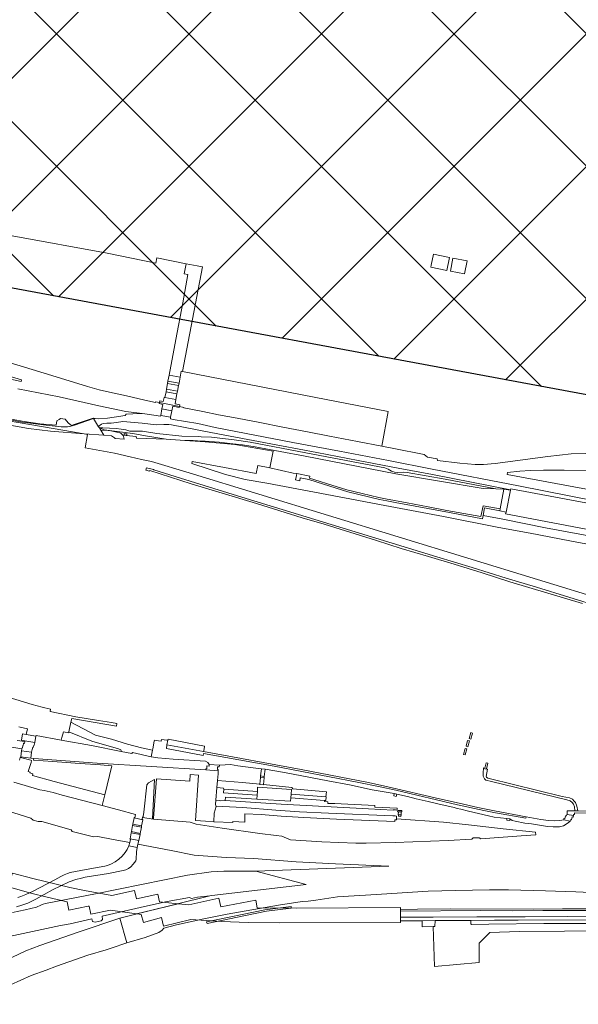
# Model space of a CAD drawing. Extents: x 148869 to 161638, y 453607 to 469810.
# Tile 167 of 256: x 153149 to 153447, y 462735 to 463260. Entities that reach past the tile are written whole.
import ezdxf

# ---------------------------------------------------------------- set-up
doc = ezdxf.new("R2010")
doc.units = 0
doc.layers.add('2023', color=90, linetype='CONTINUOUS')
doc.layers.add('2023 hatch', color=90, linetype='CONTINUOUS')
for name, color, linetype, lineweight in [('B-RO-VH-VERHARDING_ASFALT-GV', 251, 'CONTINUOUS', 18), ('B-RO-VH-VERHARDING_GESLOTEN-GV', 251, 'CONTINUOUS', 18), ('B-RO-VH-VERHARDING_HALFVERHARDING-GV', 251, 'CONTINUOUS', 18), ('B-RO-VH-VERHARDING_OPEN-GV', 251, 'CONTINUOUS', 18)]:
    doc.layers.add(name, color=color, linetype=linetype, lineweight=lineweight)

msp = doc.modelspace()

# ---------------------------------------------------------------- hatches: boundary and pattern name
at = {"layer": '2023 hatch'}
h = msp.add_hatch(dxfattribs=at)
h.set_pattern_fill('L45L135', color=256, scale=49.98)
h.set_pattern_definition([(45, (0, 0), (-35.341197, 35.341197), []), (135, (0, 0), (-35.341197, -35.341197), [])])
h.paths.add_polyline_path([(155033.65, 463387.49), (154736.21, 463174.82), (154703.82, 463157.03), (154669.13, 463116.73), (154497.36, 463128.81), (154485.96, 463103.35), (154403, 462810.28), (154029.41, 462913.19), (153921.91, 462926.36), (153533.06, 462959.92), (153521.58, 463046.87), (153065.73, 463131.59), (152840.09, 463157.69), (152602.55, 463321.62), (152457.44, 463373.38), (152283.77, 463566.95), (152230.15, 463641.33), (152156.25, 463699.58), (152012.16, 463887.19), (152009.38, 463939.89), (151991.35, 464191.03), (152103.19, 464343.83), (152153.39, 464455.21), (152151.03, 464561.94), (152249.45, 464811.76), (152130.92, 465032.5), (152332.42, 465169.93), (152738.18, 465252.75), (152947.54, 465152.17), (153150.32, 465023.39), (153302.02, 464886.05), (153728.6, 464650.43), (153874.6, 464567.83), (153954.88, 464501.43), (153988.94, 464472.57), (154027.82, 464422.75), (154193.47, 464138.07), (154280.01, 463968.67), (154339.28, 463993.19), (154494.94, 463873.13), (154622.49, 463821.49), (154755.92, 463721.99), (154868.72, 463597.28)])

# ---------------------------------------------------------------- linework, layer by layer
at = {"layer": '2023', "flags": 128}
msp.add_lwpolyline([(153921.91, 462926.36), (153533.06, 462959.92), (153521.58, 463046.87), (153065.73, 463131.59), (152840.09, 463157.69), (152602.55, 463321.62), (152457.44, 463373.38), (152283.77, 463566.95), (152230.15, 463641.33), (152156.25, 463699.58), (152012.16, 463887.19), (152009.38, 463939.89), (151991.35, 464191.03), (152103.19, 464343.83), (152153.39, 464455.21), (152151.03, 464561.94), (152249.45, 464811.76), (152130.92, 465032.5), (152332.42, 465169.93), (152738.18, 465252.75), (152947.54, 465152.17), (153150.32, 465023.39), (153302.02, 464886.05), (153728.6, 464650.43)], dxfattribs=at)
at = {"layer": 'B-RO-VH-VERHARDING_ASFALT-GV', "flags": 128}
for points in [[(153369.87, 463134.88), (153368.73, 463129.15), (153368.5, 463127.99), (153377.11, 463126.22), (153378.43, 463133.21)], [(153378.98, 463125.86), (153386.41, 463124.4), (153387.82, 463131.37), (153380.25, 463132.86)]]:
    msp.add_lwpolyline(points, close=True, dxfattribs=at)
at = {"layer": 'B-RO-VH-VERHARDING_GESLOTEN-GV', "flags": 128}
for points in [[(153234.74, 463069.27), (153235.33, 463072.47), (153236.01, 463072.4), (153246.69, 463128.1), (153243.89, 463128.65), (153237.95, 463129.82), (153236.92, 463124.51), (153238.91, 463124.14), (153236.17, 463109.02), (153232.39, 463089.4), (153228.83, 463070.37)], [(153228.26, 463067.26), (153227.97, 463065.99), (153233.88, 463064.89), (153234.17, 463066.16)], [(153234.17, 463066.16), (153234.74, 463069.27), (153228.83, 463070.37), (153228.26, 463067.26)], [(153233.05, 463060.46), (153233.3, 463061.82), (153227.4, 463062.92), (153227.21, 463061.6)], [(153227.97, 463065.99), (153227.4, 463062.92), (153233.3, 463061.82), (153233.88, 463064.89)], [(153232.46, 463057.39), (153226.61, 463058.53), (153226.29, 463058.57), (153225.76, 463056.35), (153223.85, 463056.69), (153223.68, 463055.79), (153234.35, 463053.72), (153234.5, 463054.61), (153232.04, 463055.11)], [(153226.61, 463058.53), (153232.46, 463057.39), (153233.05, 463060.46), (153227.21, 463061.6)], [(153230.28, 463051.37), (153230.76, 463053.83), (153234.26, 463053.2), (153234.35, 463053.72), (153223.68, 463055.79), (153223.58, 463055.28), (153225.49, 463054.86), (153225.04, 463052.4)], [(153224.47, 463048.96), (153229.68, 463047.97), (153230.28, 463051.37), (153225.04, 463052.4)], [(153403.19, 463009.83), (153376.21, 463014.9), (153355.87, 463018.59), (153354.14, 463018.75), (153350.51, 463018.59), (153349.18, 463018.71), (153348.21, 463018.96), (153347.5, 463019.25), (153345.76, 463020.3), (153344.01, 463021.06), (153301.86, 463029.02), (153272.13, 463034.76), (153263.5, 463036.01), (153255.91, 463036.89), (153251.53, 463037.29), (153245.98, 463037.59), (153244.39, 463037.63), (153235.62, 463037.83), (153222.3, 463039.23), (153214.67, 463040.49), (153210.78, 463040.64), (153207.93, 463040.54), (153205.73, 463041.2), (153203.23, 463041.68), (153200.57, 463042.03), (153193.46, 463042.38), (153191.64, 463042.26), (153194.2, 463041.35), (153209.49, 463039.36), (153216.21, 463038.06), (153227.24, 463036.34), (153237.33, 463035.66), (153241.7, 463035.55), (153246.49, 463035.31), (153248.14, 463035.2), (153255.61, 463034.64), (153261.32, 463034.05), (153268.03, 463033.19), (153274.82, 463032.17), (153301.48, 463027.16), (153349.85, 463017.81), (153396.38, 463010.01)], [(153405.25, 462998.07), (153408.62, 462997.42), (153411, 463009.02), (153407.42, 463009.71), (153405.44, 462999.09)], [(153157.2, 462874.58), (153157.82, 462877.87), (153152.6, 462878.85), (153150.62, 462879.22), (153150.12, 462875.74), (153151.91, 462875.45)], [(153390.72, 462879.5), (153389.76, 462879.8), (153388.88, 462876.67), (153389.8, 462876.4)], [(153151.82, 462875.02), (153151.63, 462874.07), (153151.29, 462874.14), (153151.25, 462873.95), (153151.05, 462872.97), (153150.77, 462873.02), (153150.57, 462871.71), (153150.39, 462871.74), (153150.26, 462871.12), (153150.06, 462870.18), (153155.41, 462869.47), (153155.74, 462870.73), (153155.86, 462870.73), (153156.22, 462872.05), (153156.43, 462872), (153156.61, 462873.18), (153156.93, 462873.13), (153157.2, 462874.58), (153151.91, 462875.45)], [(153227.73, 462873.21), (153227.38, 462871.27), (153246.97, 462867.57), (153247.12, 462868.75), (153284.88, 462861.84), (153329.24, 462853.36), (153341.45, 462850.95), (153349.88, 462849.1), (153382.77, 462841.39), (153396.84, 462838.27), (153402.91, 462837.04), (153419.19, 462834.12), (153419.35, 462834.99), (153402.43, 462838.09), (153393.5, 462839.85), (153383.64, 462842.2), (153373.05, 462844.49), (153345.57, 462850.98), (153335.32, 462853.16), (153299.38, 462860.09), (153247.29, 462869.68)], [(153389.03, 462875.36), (153388.13, 462875.62), (153387.32, 462872.52), (153388.24, 462872.27)], [(153149.68, 462866.86), (153155.05, 462866.22), (153155.41, 462869.47), (153150.06, 462870.18)], [(153387.67, 462871.12), (153386.73, 462871.33), (153385.89, 462868.23), (153386.84, 462867.97)], [(153193.19, 462840.97), (153201.93, 462838.67), (153210.86, 462836.19), (153210.54, 462834.46), (153210.22, 462834.51), (153210.19, 462834.3), (153214.81, 462833.38), (153214.84, 462833.55), (153214.49, 462833.62), (153214.7, 462834.47), (153215.01, 462835.13), (153215.4, 462837.35), (153216.92, 462851.99), (153217.93, 462853.09), (153221.09, 462854.76), (153219.94, 462833.92), (153220.59, 462833.88), (153220.62, 462834.2), (153222.07, 462855.22), (153239.87, 462853.99), (153240.07, 462857.46), (153244.57, 462857.14), (153242.86, 462832.89), (153248.23, 462832.54), (153252.64, 462832.26), (153252.98, 462836.93), (153253.98, 462840.48), (153253.89, 462840.64), (153253.78, 462840.83), (153253.67, 462841.42), (153253.87, 462843.78), (153254.36, 462850.49), (153254.63, 462854.36), (153254.95, 462857.81), (153255.05, 462859.47), (153254.96, 462859.48), (153248.5, 462859.93), (153190.54, 462863.56), (153156.61, 462866.02), (153156.54, 462865.05), (153166.84, 462864.34), (153178.73, 462863.46), (153192.2, 462862.62), (153198.33, 462862.11), (153194.65, 462846.69)], [(153248.5, 462859.93), (153254.96, 462859.48), (153255, 462860.07), (153254.6, 462860.07), (153254.76, 462861.65), (153255.61, 462861.63), (153255.67, 462862.41), (153250.29, 462862.78), (153250.21, 462861.95), (153248.97, 462862.04), (153248.92, 462860.52), (153248.53, 462860.54)], [(153398.18, 462860.42), (153398.91, 462863.49), (153398, 462863.66), (153397.38, 462860.83), (153397.31, 462860.52), (153398.16, 462860.33)], [(153277.7, 462856.71), (153279.62, 462856.47), (153280.19, 462860.26), (153278.21, 462860.48)], [(153279.15, 462851.91), (153279.17, 462852.06), (153279.53, 462855.72), (153277.58, 462855.89), (153277.19, 462852.26), (153277.17, 462852.1)], [(153253.87, 462843.78), (153255.65, 462843.66), (153256.42, 462843.46), (153258.81, 462843.65), (153258.95, 462845.48), (153275.66, 462844.38), (153275.8, 462846.48), (153275.7, 462846.49), (153257.94, 462847.65), (153258.07, 462849.62), (153257.81, 462850.26), (153254.36, 462850.49)], [(153275.8, 462846.48), (153275.93, 462848.44), (153258.07, 462849.62), (153257.94, 462847.65), (153275.7, 462846.49)], [(153311.74, 462843.66), (153312.28, 462843.62), (153312.45, 462843.61), (153312.59, 462845.61), (153312.48, 462845.61), (153293.95, 462846.95), (153293.82, 462844.96)], [(153275.66, 462844.38), (153258.95, 462845.48), (153258.81, 462843.65), (153288.71, 462841.59), (153335.25, 462839.23), (153348.37, 462838.42), (153348.36, 462838.61), (153349.68, 462838.57), (153350.43, 462838.54), (153350.46, 462838.75), (153350.52, 462839.48), (153338.56, 462840.06), (153338.55, 462841.02), (153320.69, 462841.75), (153317.31, 462841.96), (153313.58, 462842.03), (153313.62, 462842.94), (153311.73, 462843.07), (153311.74, 462843.66), (153293.82, 462844.96), (153293.7, 462843.19)], [(153350.12, 462833.84), (153350.2, 462835.29), (153349.51, 462835.35), (153348.25, 462835.41), (153313.9, 462836.85), (153298.47, 462837.58), (153285.87, 462838.46), (153268.2, 462839.82), (153253.89, 462840.64), (153253.98, 462840.48), (153252.98, 462836.93), (153252.64, 462832.26), (153262.78, 462831.84), (153262.78, 462832.46), (153269.17, 462832.11), (153269.32, 462836.43), (153277.93, 462836.06), (153288.67, 462835.34), (153300.79, 462834.54), (153318.11, 462833.61), (153349.23, 462832.34), (153349.3, 462833.35), (153350.09, 462833.31)], [(153352.66, 462837.54), (153352.94, 462837.57), (153352.96, 462838.24), (153350.81, 462838.34), (153350.79, 462837.63), (153351.16, 462837.6)], [(153351.29, 462836.03), (153352.61, 462835.97), (153352.66, 462837.54), (153351.16, 462837.6), (153351.03, 462836.05)], [(153444.55, 462835.61), (153441.22, 462836.18), (153440.99, 462836.22), (153440.85, 462835.38), (153440.29, 462835.48), (153440.01, 462833.91), (153439.48, 462834.01), (153439.36, 462833.22), (153442.82, 462832.58), (153442.95, 462833.37), (153443.59, 462833.25), (153443.84, 462834.84), (153444.4, 462834.73)], [(153446.84, 462838.08), (153445.33, 462838.09), (153441.14, 462838.13), (153441.22, 462836.18), (153444.55, 462835.61), (153444.59, 462836.16), (153445.14, 462836.16), (153445.14, 462837.11), (153496.71, 462836.84), (153505.06, 462836.88), (153505.12, 462839.83), (153504.12, 462839.86), (153504.05, 462837.82), (153480.05, 462837.93), (153468.97, 462837.9)], [(153214.81, 462833.38), (153210.19, 462834.3), (153209.48, 462831.01), (153214.15, 462830.07)], [(153351.29, 462836.03), (153351.26, 462835.19), (153352.55, 462835.16), (153352.61, 462835.97)], [(153208.02, 462823.14), (153212.63, 462822.23), (153213.35, 462825.54), (153208.62, 462826.46)], [(153214.07, 462829.42), (153209.37, 462830.33), (153208.83, 462827), (153213.48, 462826.08)], [(153293.92, 462787.09), (153279.87, 462785.23), (153248.82, 462778.86), (153249.08, 462778.07), (153268.74, 462782.12), (153280.83, 462784.52), (153293.96, 462786.25)], [(153352.35, 462785.55), (153352.36, 462784.56), (153395.18, 462784.87), (153412.19, 462784.86), (153428.25, 462785.02), (153483.16, 462785.01), (153505.17, 462784.7), (153515.86, 462784.43), (153528.95, 462784.03), (153542.15, 462783.47), (153542.21, 462784.53), (153507.71, 462785.6), (153493.35, 462785.83), (153480.63, 462785.92), (153438.7, 462785.86), (153423.42, 462785.74), (153378.96, 462785.76), (153361.45, 462785.62)], [(153541.99, 462778.36), (153542.05, 462780.32), (153530.77, 462780.84), (153510.91, 462781.4), (153487.09, 462781.89), (153464.6, 462781.91), (153441.41, 462781.82), (153418.85, 462781.66), (153392.94, 462781.61), (153369.76, 462781.4), (153352.36, 462781.46), (153352.37, 462779.42), (153355.14, 462779.44), (153360.37, 462779.49), (153363.81, 462779.51), (153370.73, 462779.56), (153389.79, 462779.64), (153402.43, 462779.74), (153415.13, 462779.73), (153460.23, 462779.95), (153485.91, 462779.87), (153500.99, 462779.68), (153515.72, 462779.32), (153530.88, 462778.83)], [(153363.81, 462779.51), (153363.83, 462776.29), (153369.75, 462776.45), (153370.67, 462776.47), (153370.73, 462779.56)]]:
    msp.add_lwpolyline(points, close=True, dxfattribs=at)
for points in [[(153459.44, 462946.64), (153424.88, 462957.34), (153408.69, 462962.13), (153390.46, 462967.85), (153371.63, 462973.53), (153265.4, 463006.05), (153234.88, 463015.43), (153220.73, 463019.91), (153220.49, 463020.07), (153216.79, 463021.09), (153216.5, 463019.82), (153218.47, 463019.3), (153218.56, 463019.54), (153224.05, 463017.72), (153240.55, 463012.46), (153275.45, 463001.91), (153299.9, 462994.33), (153311.65, 462990.89), (153339.49, 462982.2), (153352.58, 462977.91), (153367.19, 462973.77), (153380.92, 462969.65), (153395.89, 462965.05), (153410.72, 462960.22), (153449.33, 462948.64)], [(153148.71, 462882.86), (153153.32, 462881.91), (153152.6, 462878.85), (153157.82, 462877.87), (153157.91, 462878.3), (153171.34, 462875.87), (153171.67, 462877.25), (153172.52, 462880.29), (153175.28, 462879.71), (153175.39, 462880.31), (153176.37, 462885.34), (153177.03, 462887.31), (153200.75, 462883.3), (153200.93, 462884.61), (153198.1, 462885.16), (153191.2, 462886.31), (153179.11, 462888.23), (153165.36, 462890.99), (153165.54, 462892.23), (153161.22, 462893.33), (153155.88, 462894.88), (153129.53, 462902.83)], [(153145.98, 462853.4), (153159.9, 462849.35), (153162.18, 462848.98), (153167.05, 462847.82), (153171.8, 462846.44), (153193.19, 462840.97), (153194.65, 462846.69), (153167.55, 462853.74), (153156, 462856.92), (153156.14, 462857.76), (153154.57, 462858.33), (153154.69, 462858.8), (153153.75, 462859.12), (153155.31, 462863.84), (153155.45, 462864.97), (153155.04, 462865.13), (153149.61, 462866.55), (153149.46, 462866.59), (153149.06, 462865.05)], [(153147.44, 462786.94), (153150.25, 462787.73), (153153.52, 462788.95), (153157.72, 462791.09), (153166.65, 462795.89), (153175.59, 462800.23), (153179.1, 462801.5), (153182.05, 462802.24), (153184.12, 462802.65), (153196.57, 462804.64), (153204.32, 462806.22), (153205.86, 462806.71), (153207.13, 462807.29), (153208.51, 462808.26), (153209.76, 462809.62), (153211.02, 462811.52), (153211.3, 462812.39), (153211.53, 462816.33), (153211.9, 462818.64), (153207.45, 462819.52), (153207.42, 462819.37), (153206.55, 462817.45), (153205.49, 462815.84), (153203.82, 462813.98), (153201.96, 462812.3), (153200.02, 462810.98), (153198.11, 462809.89), (153196.02, 462809.01), (153194.54, 462808.55), (153184.69, 462806.81), (153176.15, 462805.14), (153174.59, 462804.68), (153172.9, 462804), (153171.14, 462803.1), (153167.9, 462801.27), (153155.93, 462795.02), (153152.39, 462793.41), (153149.79, 462792.38), (153148.07, 462791.84)]]:
    msp.add_lwpolyline(points, dxfattribs=at)
at = {"layer": 'B-RO-VH-VERHARDING_HALFVERHARDING-GV', "flags": 128}
for points in [[(153139.46, 463078.48), (153151.74, 463074.73), (153166.37, 463070.22), (153185.32, 463064.4), (153191.61, 463062.62), (153197.06, 463061.37), (153206.06, 463059.37), (153215.95, 463057), (153221.62, 463055.92), (153221.67, 463056.18), (153223.68, 463055.79), (153223.85, 463056.69), (153225.76, 463056.35), (153226.29, 463058.57), (153226.61, 463058.53), (153227.21, 463061.6), (153227.4, 463062.92), (153227.97, 463065.99), (153228.26, 463067.26), (153228.83, 463070.37), (153232.39, 463089.4), (153236.17, 463109.02), (153238.91, 463124.14), (153236.92, 463124.51), (153237.95, 463129.82), (153222.3, 463132.92), (153221.82, 463130.19), (153195.89, 463135.5), (153145.12, 463144.74)], [(153148.16, 463063.19), (153170.23, 463058.89), (153191.3, 463054.1), (153205.77, 463051.12), (153215.95, 463049.84), (153224.34, 463048.5), (153224.47, 463048.96), (153225.04, 463052.4), (153225.49, 463054.86), (153223.58, 463055.28), (153223.68, 463055.79), (153221.67, 463056.18), (153221.62, 463055.92), (153215.95, 463057), (153206.06, 463059.37), (153197.06, 463061.37), (153191.61, 463062.62), (153185.32, 463064.4), (153166.37, 463070.22), (153151.74, 463074.73), (153139.46, 463078.48)], [(153137.42, 463071.64), (153150.07, 463067.91), (153149.99, 463066.99), (153137.49, 463069.65)], [(153451.23, 463028.64), (153443.39, 463028.42), (153430.82, 463026.96), (153402.77, 463023.38), (153396.52, 463022.71), (153392.19, 463022.85), (153384.01, 463023.52), (153372.01, 463024.97), (153371.78, 463025.79), (153366.63, 463026.78), (153364.98, 463028.08), (153348.79, 463031.4), (153342.3, 463032.61), (153329.34, 463035.04), (153314.44, 463037.97), (153302.69, 463040.18), (153289.62, 463042.76), (153277.3, 463045.13), (153265.08, 463047.48), (153255.27, 463049.34), (153246.88, 463051.04), (153236.77, 463053.06), (153236.78, 463053.25), (153234.35, 463053.72), (153234.26, 463053.2), (153230.76, 463053.83), (153230.28, 463051.37), (153229.68, 463047.97), (153229.57, 463047.11), (153231.08, 463046.86), (153244.2, 463044.64), (153253.51, 463042.54), (153274.57, 463038.38), (153294.79, 463034.48), (153319.76, 463029.83), (153345.88, 463024.84), (153369.18, 463020.29), (153415.29, 463011.46), (153455.8, 463003.49)], [(153717.9, 462904.7), (153695.8, 462906.5), (153680.6, 462908.4), (153679.14, 462908.64), (153677.9, 462908.84), (153663, 462911.3), (153462.6, 462950.1), (153239.6, 463018.4), (153219.4, 463024.3), (153214.21, 463025.52), (153208.17, 463026.94), (153199.8, 463028.9), (153184, 463031.7), (153185.3, 463038.8), (153183.61, 463039.09), (153165.52, 463040.51), (153153.89, 463041.89), (153130.67, 463046.09)], [(153139.76, 463047.23), (153150.59, 463045.43), (153163.32, 463043.69), (153171.31, 463042.92), (153174.66, 463042.94), (153175.86, 463043.02), (153178.36, 463043.77), (153188.45, 463047.28), (153188.34, 463047.45), (153178.16, 463044.06), (153176.84, 463043.62), (153176.12, 463044.18), (153174.99, 463045.08), (153173.36, 463046.96), (153170.99, 463047.26), (153170.14, 463046.8), (153168.9, 463046.15), (153168.57, 463043.73), (153159.86, 463044.41), (153151.51, 463045.68), (153139.75, 463047.78)], [(153516.66, 462968.14), (153442.66, 462982.07), (153421.56, 462986.14), (153404.8, 462989.22), (153375.28, 462994.98), (153341.11, 463001.44), (153329.09, 463003.82), (153281.05, 463012.82), (153269.46, 463014.77), (153258.93, 463017.41), (153240.98, 463023.4), (153241.22, 463024.42), (153258.4, 463021.24), (153275.22, 463017.96), (153276.18, 463022.22), (153282.56, 463020.94), (153284.36, 463029.86), (153263.9, 463033.46), (153248.14, 463034.93), (153237.33, 463035.66), (153227.24, 463036.34), (153211.41, 463036.77), (153211.33, 463037.64), (153204.15, 463038.35), (153204.52, 463037.71), (153204.87, 463036.35), (153200.03, 463036.59), (153199.74, 463036.99), (153198.19, 463038.08), (153194.11, 463038.36), (153183.61, 463039.09), (153185.3, 463038.8), (153184, 463031.7), (153199.8, 463028.9), (153208.17, 463026.94), (153214.21, 463025.52), (153219.4, 463024.3), (153239.6, 463018.4), (153462.6, 462950.1)], [(153449.33, 462948.64), (153410.72, 462960.22), (153395.89, 462965.05), (153380.92, 462969.65), (153367.19, 462973.77), (153352.58, 462977.91), (153339.49, 462982.2), (153311.65, 462990.89), (153299.9, 462994.33), (153275.45, 463001.91), (153240.55, 463012.46), (153224.05, 463017.72), (153218.56, 463019.54), (153218.47, 463019.3), (153216.5, 463019.82), (153216.79, 463021.09), (153220.49, 463020.07), (153220.73, 463019.91), (153234.88, 463015.43), (153265.4, 463006.05), (153371.63, 462973.53), (153390.46, 462967.85), (153408.69, 462962.13), (153424.88, 462957.34), (153459.44, 462946.64)], [(153461.15, 463007.84), (153409.17, 463017.48), (153409.33, 463018.47), (153416.02, 463019.21), (153421.49, 463019.54), (153428.65, 463019.8), (153439.68, 463019.81), (153451.46, 463019.38)], [(153458.91, 462986.84), (153408.41, 462996.42), (153408.62, 462997.42), (153405.25, 462998.07), (153397.07, 462999.68), (153396.32, 462995.55), (153406.94, 462993.57), (153429.73, 462989.06), (153459.48, 462983.45)], [(153129.53, 462902.83), (153155.88, 462894.88), (153161.22, 462893.33), (153165.54, 462892.23), (153165.36, 462890.99), (153179.11, 462888.23), (153191.2, 462886.31), (153198.1, 462885.16), (153200.93, 462884.61), (153200.75, 462883.3), (153177.03, 462887.31), (153176.37, 462885.34), (153189.64, 462878.5), (153198.12, 462876.26), (153206.65, 462873.58), (153214.21, 462871.67), (153219.97, 462870.41), (153220.12, 462871.21), (153220.89, 462875.34), (153220.99, 462875.87), (153223.27, 462875.5), (153224.56, 462875.25), (153224.78, 462876.22), (153227.67, 462875.84), (153228.2, 462875.77), (153228.3, 462876.3), (153247.79, 462872.63), (153247.5, 462870.96), (153247.29, 462869.68), (153299.38, 462860.09), (153335.32, 462853.16), (153345.57, 462850.98), (153373.05, 462844.49), (153383.64, 462842.2), (153393.5, 462839.85), (153402.43, 462838.09), (153419.35, 462834.99), (153427.23, 462833.47), (153431.19, 462832.93), (153434.67, 462832.79), (153437.36, 462832.94), (153439.36, 462833.22), (153439.48, 462834.01), (153440.01, 462833.91), (153440.29, 462835.48), (153440.85, 462835.38), (153440.99, 462836.22), (153441.22, 462836.18), (153441.14, 462838.13), (153445.33, 462838.09), (153445.15, 462840.3), (153444.59, 462841.65), (153443.86, 462842.62), (153442.77, 462843.39), (153441.05, 462843.93), (153400.94, 462853.66), (153397.78, 462854.51), (153397.04, 462855.21), (153396.46, 462856.56), (153396.41, 462858.32), (153396.51, 462860.79), (153396.66, 462860.95), (153397.38, 462860.83), (153398, 462863.66), (153398.91, 462863.49), (153398.18, 462860.42), (153398.67, 462860.33), (153398.04, 462856.48), (153398.26, 462856.12), (153398.92, 462855.61), (153399.56, 462855.36), (153438.6, 462845.83), (153442.53, 462845), (153443.98, 462844.26), (153445.04, 462843.32), (153445.7, 462842.5), (153446.32, 462840.55), (153446.84, 462838.08), (153468.97, 462837.9)], [(153147.75, 462875.68), (153151.82, 462875.02), (153151.91, 462875.45), (153150.12, 462875.74), (153150.62, 462879.22), (153152.6, 462878.85), (153153.32, 462881.91), (153148.71, 462882.86)], [(153149.06, 462865.05), (153149.46, 462866.59), (153149.61, 462866.55), (153149.68, 462866.86), (153150.06, 462870.18), (153150.26, 462871.12), (153140.76, 462872.75)], [(153496.71, 462836.84), (153445.14, 462837.11), (153445.14, 462836.16), (153444.59, 462836.16), (153444.55, 462835.61), (153444.4, 462834.73), (153443.84, 462834.84), (153443.59, 462833.25), (153442.95, 462833.37), (153442.82, 462832.58), (153441.72, 462831.75), (153439.34, 462830.18), (153437.05, 462829.65), (153433.78, 462829.54), (153430.66, 462829.68), (153422.21, 462831.1), (153418.72, 462831.6), (153413.54, 462832.56), (153411.91, 462832.94), (153410.68, 462833.86), (153410.64, 462832.97), (153408.97, 462833.09), (153409.05, 462833.95), (153402.36, 462834.74), (153399.29, 462835.35), (153388.57, 462837.94), (153384.58, 462839.03), (153382.62, 462839.41), (153380.97, 462839.95), (153372.14, 462841.77), (153367.07, 462843.03), (153360.58, 462844.48), (153356.04, 462845.68), (153350.34, 462847.02), (153350.07, 462845.77), (153348.78, 462846.04), (153348.97, 462847.33), (153337.14, 462849.29), (153325.07, 462851.91), (153313.55, 462854.18), (153290.34, 462858.54), (153280.19, 462860.26), (153279.62, 462856.47), (153279.53, 462855.72), (153279.17, 462852.06), (153294.29, 462850.53), (153294.83, 462849.8), (153312.74, 462848.19), (153312.48, 462845.61), (153312.59, 462845.61), (153312.45, 462843.61), (153312.28, 462843.62), (153311.74, 462843.66), (153311.73, 462843.07), (153313.62, 462842.94), (153313.58, 462842.03), (153317.31, 462841.96), (153320.69, 462841.75), (153338.55, 462841.02), (153338.56, 462840.06), (153350.52, 462839.48), (153350.46, 462838.75), (153350.43, 462838.54), (153349.68, 462838.57), (153348.36, 462838.61), (153348.37, 462838.42), (153335.25, 462839.23), (153288.71, 462841.59), (153258.81, 462843.65), (153256.42, 462843.46), (153255.65, 462843.66), (153253.87, 462843.78), (153253.67, 462841.42), (153253.78, 462840.83), (153253.89, 462840.64), (153268.2, 462839.82), (153285.87, 462838.46), (153298.47, 462837.58), (153313.9, 462836.85), (153348.25, 462835.41), (153349.51, 462835.35), (153350.2, 462835.29), (153350.12, 462833.84), (153375.17, 462832.05), (153388.51, 462830.72), (153407.09, 462828.56), (153424.36, 462826.68), (153424.44, 462825.23), (153416.6, 462824.79), (153395.19, 462823.24), (153394.27, 462823.64), (153391.05, 462823.62), (153390.42, 462823.02), (153377.68, 462822.37), (153349.54, 462821.3), (153334.02, 462820.91), (153328.39, 462820.87), (153310.25, 462821.52), (153293.69, 462822.64), (153289, 462824.59), (153285.89, 462824.9), (153277.32, 462826.09), (153257.16, 462828.94), (153243.3, 462831), (153240.01, 462832.05), (153220.52, 462833.61), (153214.7, 462834.47), (153214.49, 462833.62), (153214.84, 462833.55), (153214.81, 462833.38), (153214.15, 462830.07), (153214.07, 462829.42), (153213.48, 462826.08), (153213.35, 462825.54), (153212.63, 462822.23), (153212.17, 462820.35), (153229.97, 462817.03), (153242.25, 462814.54), (153259.36, 462813.21), (153274.05, 462812.63), (153296.67, 462810.92), (153317.54, 462809.8), (153346.07, 462808.57), (153275.1, 462805.94), (153302, 462798.9), (153251.6, 462793), (153250.67, 462792.77), (153215.3, 462784.04), (153202.6, 462780.9), (153206.27, 462767.7), (153216.01, 462770.52), (153223.4, 462773.18), (153225.18, 462774.47), (153226.06, 462775.57), (153232.73, 462777.31), (153247.31, 462780.43), (153259.9, 462782.96), (153287.26, 462787.76), (153299.92, 462789.79), (153303.09, 462789.94), (153307.07, 462790.54), (153318.77, 462792.31), (153339.52, 462793.46), (153358.66, 462794.74), (153367.02, 462795.26), (153381.58, 462795.63), (153399.78, 462795.9), (153409.91, 462795.89), (153429.67, 462795.52), (153445.8, 462794.99), (153516.35, 462791.68)], [(153130.63, 462841.88), (153155.08, 462834.11), (153156.32, 462833.16), (153159.07, 462832.39), (153160.93, 462832.35), (153176.54, 462828.03), (153177.17, 462827.17), (153188.53, 462824.24), (153190.87, 462824.48), (153198.99, 462822.89), (153207.9, 462821.19), (153208.21, 462822.85), (153207.99, 462822.91), (153208.02, 462823.14), (153208.62, 462826.46), (153208.83, 462827), (153209.37, 462830.33), (153209.48, 462831.01), (153210.19, 462834.3), (153210.22, 462834.51), (153210.54, 462834.46), (153210.86, 462836.19), (153201.93, 462838.67), (153193.19, 462840.97), (153171.8, 462846.44), (153167.05, 462847.82), (153162.18, 462848.98), (153159.9, 462849.35), (153145.98, 462853.4)], [(153133.45, 462768.88), (153155.96, 462773.72), (153171, 462777), (153176.14, 462777.9), (153187.72, 462780.45), (153188.04, 462779.16), (153189.43, 462778.75), (153192.53, 462779.47), (153193.35, 462780.16), (153193.06, 462781.9), (153217.26, 462787.52), (153227.83, 462789.8), (153239.66, 462791.87), (153240.76, 462791.43), (153244.02, 462792.02), (153250.67, 462792.77), (153251.6, 462793), (153302, 462798.9), (153275.1, 462805.94), (153257.99, 462805.9), (153251.38, 462805.55), (153238.6, 462803.78), (153189.53, 462793.9), (153162.9, 462788.64), (153161.62, 462788.41), (153160.37, 462787.75), (153158.18, 462786.8), (153152.03, 462785.28), (153145.36, 462783.93)], [(153121.45, 462734.82), (153138.58, 462742.85), (153155.24, 462750.36), (153163.22, 462753.21), (153168.73, 462755.33), (153185.53, 462761.15), (153195.33, 462764.05), (153197.9, 462764.81), (153206.27, 462767.7), (153202.6, 462780.9), (153180.89, 462773.55), (153159.89, 462766.36), (153152.47, 462763.53), (153134.21, 462754.86), (153134.43, 462754.4), (153113.45, 462744.53), (153104.36, 462739.99), (153100.76, 462737.93), (153100.1, 462737.58), (153099.86, 462738), (153090.17, 462732.81)]]:
    msp.add_lwpolyline(points, dxfattribs=at)
for points in [[(153233.88, 463064.89), (153233.3, 463061.82), (153233.05, 463060.46), (153232.46, 463057.39), (153232.04, 463055.11), (153234.5, 463054.61), (153234.35, 463053.72), (153236.78, 463053.25), (153236.77, 463053.06), (153246.88, 463051.04), (153255.27, 463049.34), (153265.08, 463047.48), (153277.3, 463045.13), (153289.62, 463042.76), (153302.69, 463040.18), (153314.44, 463037.97), (153329.34, 463035.04), (153342.3, 463032.61), (153345.71, 463051.09), (153306.27, 463058.75), (153236.01, 463072.4), (153235.33, 463072.47), (153234.74, 463069.27), (153234.17, 463066.16)], [(153295, 463018.23), (153296.98, 463017.92), (153303.91, 463016.6), (153303.74, 463015.56), (153318.55, 463010.86), (153323.74, 463009.25), (153331.79, 463007.31), (153340.79, 463005.23), (153344.35, 463004.45), (153355.83, 463002.27), (153367.05, 463000.16), (153376.96, 462998.31), (153395.25, 462994.99), (153396.39, 463000.8), (153405.44, 462999.09), (153407.42, 463009.71), (153403.19, 463009.83), (153396.38, 463010.01), (153349.85, 463017.81), (153301.48, 463027.16), (153274.82, 463032.17), (153268.03, 463033.19), (153261.32, 463034.05), (153255.61, 463034.64), (153248.14, 463035.2), (153246.49, 463035.31), (153241.7, 463035.55), (153237.33, 463035.66), (153248.14, 463034.93), (153263.9, 463033.46), (153284.36, 463029.86), (153282.56, 463020.94)], [(153203.21, 462869.82), (153209.01, 462868.71), (153209.25, 462869.22), (153219.3, 462866.85), (153219.97, 462870.41), (153214.21, 462871.67), (153206.65, 462873.58), (153198.12, 462876.26), (153189.64, 462878.5), (153176.37, 462885.34), (153175.39, 462880.31), (153187.67, 462875.23), (153201.93, 462871.23), (153203.05, 462870.65), (153203.22, 462870.07)], [(153248.5, 462859.93), (153248.53, 462860.54), (153248.92, 462860.52), (153248.97, 462862.04), (153250.21, 462861.95), (153250.29, 462862.78), (153249.46, 462863.84), (153248.2, 462864.62), (153231.1, 462865.68), (153222.9, 462866.41), (153219.3, 462866.85), (153209.25, 462869.22), (153209.01, 462868.71), (153203.21, 462869.82), (153187.48, 462872.97), (153171.34, 462875.87), (153157.91, 462878.3), (153157.82, 462877.87), (153157.2, 462874.58), (153156.93, 462873.13), (153156.61, 462873.18), (153156.43, 462872), (153156.22, 462872.05), (153155.86, 462870.73), (153155.74, 462870.73), (153155.41, 462869.47), (153155.05, 462866.22), (153156.61, 462866.02), (153190.54, 462863.56)], [(153203.21, 462869.82), (153203.22, 462870.07), (153203.05, 462870.65), (153201.93, 462871.23), (153187.67, 462875.23), (153175.39, 462880.31), (153175.28, 462879.71), (153172.52, 462880.29), (153171.67, 462877.25), (153171.34, 462875.87), (153187.48, 462872.97)], [(153388.88, 462876.67), (153389.76, 462879.8), (153390.72, 462879.5), (153389.8, 462876.4)], [(153280.19, 462860.26), (153290.34, 462858.54), (153313.55, 462854.18), (153325.07, 462851.91), (153337.14, 462849.29), (153348.97, 462847.33), (153350.34, 462847.02), (153356.04, 462845.68), (153360.58, 462844.48), (153367.07, 462843.03), (153372.14, 462841.77), (153380.97, 462839.95), (153382.62, 462839.41), (153384.58, 462839.03), (153388.57, 462837.94), (153399.29, 462835.35), (153402.36, 462834.74), (153409.05, 462833.95), (153410.68, 462833.86), (153411.91, 462832.94), (153413.54, 462832.56), (153418.72, 462831.6), (153422.21, 462831.1), (153430.66, 462829.68), (153433.78, 462829.54), (153437.05, 462829.65), (153439.34, 462830.18), (153441.72, 462831.75), (153442.82, 462832.58), (153439.36, 462833.22), (153437.36, 462832.94), (153434.67, 462832.79), (153431.19, 462832.93), (153427.23, 462833.47), (153419.35, 462834.99), (153419.19, 462834.12), (153402.91, 462837.04), (153396.84, 462838.27), (153382.77, 462841.39), (153349.88, 462849.1), (153341.45, 462850.95), (153329.24, 462853.36), (153284.88, 462861.84), (153247.12, 462868.75), (153246.97, 462867.57), (153227.38, 462871.27), (153227.73, 462873.21), (153228.2, 462875.77), (153227.67, 462875.84), (153224.78, 462876.22), (153224.56, 462875.25), (153223.27, 462875.5), (153220.99, 462875.87), (153220.89, 462875.34), (153220.12, 462871.21), (153219.97, 462870.41), (153219.3, 462866.85), (153222.9, 462866.41), (153231.1, 462865.68), (153248.2, 462864.62), (153249.46, 462863.84), (153250.29, 462862.78), (153255.67, 462862.41), (153258.8, 462862.65), (153261.7, 462862.81), (153265.49, 462862.07), (153273.7, 462861.01), (153278.21, 462860.48)], [(153387.32, 462872.52), (153388.13, 462875.62), (153389.03, 462875.36), (153388.24, 462872.27)], [(153385.89, 462868.23), (153386.73, 462871.33), (153387.67, 462871.12), (153386.84, 462867.97)], [(153278.21, 462860.48), (153273.7, 462861.01), (153265.49, 462862.07), (153261.7, 462862.81), (153258.8, 462862.65), (153255.67, 462862.41), (153255.61, 462861.63), (153254.76, 462861.65), (153254.6, 462860.07), (153255, 462860.07), (153254.96, 462859.48), (153255.05, 462859.47), (153254.95, 462857.81), (153254.63, 462854.36), (153267.95, 462853.19), (153277.19, 462852.26), (153277.58, 462855.89), (153277.7, 462856.71)], [(153446.84, 462838.08), (153446.32, 462840.55), (153445.7, 462842.5), (153445.04, 462843.32), (153443.98, 462844.26), (153442.53, 462845), (153438.6, 462845.83), (153399.56, 462855.36), (153398.92, 462855.61), (153398.26, 462856.12), (153398.04, 462856.48), (153398.67, 462860.33), (153398.18, 462860.42), (153398.16, 462860.33), (153397.31, 462860.52), (153397.38, 462860.83), (153396.66, 462860.95), (153396.51, 462860.79), (153396.41, 462858.32), (153396.46, 462856.56), (153397.04, 462855.21), (153397.78, 462854.51), (153400.94, 462853.66), (153441.05, 462843.93), (153442.77, 462843.39), (153443.86, 462842.62), (153444.59, 462841.65), (153445.15, 462840.3), (153445.33, 462838.09)], [(153352.61, 462835.97), (153352.55, 462835.16), (153351.26, 462835.19), (153351.29, 462836.03), (153351.03, 462836.05), (153351.16, 462837.6), (153350.79, 462837.63), (153350.81, 462838.34), (153352.96, 462838.24), (153352.94, 462837.57), (153352.66, 462837.54)], [(153211.54, 462783.12), (153233.62, 462788.56), (153223.72, 462789.51), (153222.83, 462793.67), (153211.41, 462791.23), (153210.47, 462795.63), (153198.3, 462793.03), (153183.74, 462795.67), (153175.85, 462797.29), (153156.2, 462801.94), (153145.3, 462804.93), (153145.2, 462804.55), (153145.07, 462804.59), (153143.21, 462797.58), (153145.75, 462796.78), (153155.1, 462794.12), (153163.72, 462791.99), (153174.46, 462789.57), (153175.42, 462785.08), (153185.75, 462787.28), (153186.13, 462787.21), (153187.04, 462782.96), (153197.51, 462785.19)], [(153352.37, 462779.08), (153352.35, 462786.05), (153352.36, 462786.47), (153296.71, 462786.2), (153275.76, 462786.39), (153275.04, 462790.43), (153256.44, 462786.97), (153255.45, 462791.52), (153239.3, 462788.02), (153233.62, 462788.56), (153211.58, 462783.12), (153213.99, 462782.76), (153215.19, 462778.56), (153224.76, 462781.23), (153225.94, 462776.54), (153240.39, 462780.08), (153256.87, 462779.05), (153271.06, 462778.61), (153288.01, 462778.39), (153352.37, 462778.64)], [(153542.15, 462783.47), (153528.95, 462784.03), (153515.86, 462784.43), (153505.17, 462784.7), (153483.16, 462785.01), (153428.25, 462785.02), (153412.19, 462784.86), (153395.18, 462784.87), (153352.36, 462784.56), (153352.36, 462781.46), (153369.76, 462781.4), (153392.94, 462781.61), (153418.85, 462781.66), (153441.41, 462781.82), (153464.6, 462781.91), (153487.09, 462781.89), (153510.91, 462781.4), (153530.77, 462780.84), (153542.05, 462780.32), (153542.1, 462781.92)]]:
    msp.add_lwpolyline(points, close=True, dxfattribs=at)
at = {"layer": 'B-RO-VH-VERHARDING_OPEN-GV', "flags": 128}
for points in [[(153063.4, 463072), (153063.4, 463072), (153063.62, 463070.57), (153064.35, 463069.96), (153067.18, 463068.76), (153073.7, 463066.01), (153080.63, 463062.88), (153088.91, 463059.21), (153097.83, 463055.67), (153104.85, 463053.26), (153118.38, 463049.15), (153130.67, 463046.09), (153153.89, 463041.89), (153165.52, 463040.51), (153183.61, 463039.09), (153155.7, 463043.9), (153129.4, 463048.3), (153117.5, 463050.4)], [(153194.11, 463038.36), (153198.19, 463038.08), (153199.74, 463036.99), (153200.03, 463036.59), (153204.87, 463036.35), (153204.52, 463037.71), (153204.15, 463038.35), (153203.9, 463038.76), (153203.55, 463039.12), (153203.03, 463039.5), (153202.94, 463039.54), (153202.62, 463039.68), (153197.74, 463040.72), (153196.33, 463040.89), (153192.42, 463041.09)], [(153204.82, 463038.49), (153206.3, 463038.39), (153206.34, 463039.2), (153204.87, 463039.33)], [(153296.98, 463017.92), (153296.82, 463016.93), (153296.35, 463014.58), (153298.52, 463014.11), (153298.8, 463015.73), (153303.39, 463014.77), (153311.2, 463012.21), (153324.17, 463008.16), (153341.06, 463004.13), (153344.98, 463003.36), (153349.47, 463002.54), (153360.07, 463000.57), (153378.49, 462997.11), (153396.01, 462993.86), (153396.32, 462995.55), (153397.07, 462999.68), (153405.25, 462998.07), (153405.44, 462999.09), (153396.39, 463000.8), (153395.25, 462994.99), (153376.96, 462998.31), (153367.05, 463000.16), (153355.83, 463002.27), (153344.35, 463004.45), (153340.79, 463005.23), (153331.79, 463007.31), (153323.74, 463009.25), (153318.55, 463010.86), (153303.74, 463015.56), (153303.91, 463016.6)], [(153254.63, 462854.36), (153254.36, 462850.49), (153257.81, 462850.26), (153258.07, 462849.62), (153275.93, 462848.44), (153276.07, 462850.65), (153294.11, 462849.46), (153293.95, 462846.95), (153312.48, 462845.61), (153312.74, 462848.19), (153294.83, 462849.8), (153294.29, 462850.53), (153279.17, 462852.06), (153279.15, 462851.91), (153277.17, 462852.1), (153277.19, 462852.26), (153267.95, 462853.19)], [(153277.7, 462856.71), (153277.58, 462855.89), (153279.53, 462855.72), (153279.62, 462856.47)], [(153348.97, 462847.33), (153348.78, 462846.04), (153350.07, 462845.77), (153350.34, 462847.02)], [(153214.07, 462829.42), (153214.15, 462830.07), (153209.48, 462831.01), (153209.37, 462830.33)], [(153410.68, 462833.86), (153409.05, 462833.95), (153408.97, 462833.09), (153410.64, 462832.97)], [(153208.83, 462827), (153208.62, 462826.46), (153213.35, 462825.54), (153213.48, 462826.08)], [(153207.9, 462821.19), (153207.45, 462819.52), (153211.9, 462818.64), (153212.17, 462820.35), (153212.63, 462822.23), (153208.02, 462823.14), (153207.99, 462822.91), (153208.21, 462822.85)], [(153369.75, 462776.45), (153370.37, 462755.18), (153394.24, 462757.2), (153394.22, 462767.62), (153400.01, 462773.25), (153415.55, 462773.69), (153439.72, 462773.95), (153468.74, 462774.09), (153488.33, 462774.09), (153488.34, 462778.06), (153461.21, 462778.11), (153428.81, 462778.04), (153399.37, 462777.73), (153390.2, 462777.49), (153389.77, 462777.76), (153389.79, 462779.64), (153370.73, 462779.56), (153370.67, 462776.47)]]:
    msp.add_lwpolyline(points, close=True, dxfattribs=at)
for points in [[(153129.4, 463048.3), (153155.7, 463043.9), (153183.61, 463039.09), (153194.11, 463038.36), (153192.42, 463041.09), (153191.87, 463041.91), (153191.64, 463042.26), (153191.64, 463042.26), (153191.28, 463042.84), (153188.45, 463047.28), (153178.36, 463043.77), (153175.86, 463043.02), (153174.66, 463042.94), (153171.31, 463042.92), (153163.32, 463043.69), (153150.59, 463045.43), (153139.76, 463047.23)], [(153455.8, 463003.49), (153415.29, 463011.46), (153369.18, 463020.29), (153345.88, 463024.84), (153319.76, 463029.83), (153294.79, 463034.48), (153274.57, 463038.38), (153253.51, 463042.54), (153244.2, 463044.64), (153231.08, 463046.86), (153229.57, 463047.11), (153229.68, 463047.97), (153224.47, 463048.96), (153224.34, 463048.5), (153215.95, 463049.84), (153213.06, 463050.05), (153205.97, 463049.65), (153205.49, 463048.9), (153199.56, 463047.95), (153196.08, 463047.47), (153191.24, 463047.21), (153189.43, 463047.34), (153188.49, 463047.29), (153188.45, 463047.28), (153191.28, 463042.84), (153191.62, 463043.34), (153192.06, 463043.77), (153192.8, 463044.25), (153193.6, 463044.61), (153195.55, 463044.76), (153198.02, 463044.77), (153200.77, 463045.12), (153204.14, 463045.75), (153214.41, 463044.88), (153222.02, 463043.96), (153225.98, 463044.11), (153228.64, 463044.1), (153230.08, 463043.92), (153251.1, 463039.87), (153270.87, 463036.18), (153288.86, 463032.68), (153307.75, 463029.2), (153329.71, 463024.89), (153351.03, 463020.8), (153369.35, 463017.43), (153411.06, 463009.31), (153411.16, 463009.83), (153461.62, 463000.34)]]:
    msp.add_lwpolyline(points, dxfattribs=at)

doc.saveas('drawing.dxf')
